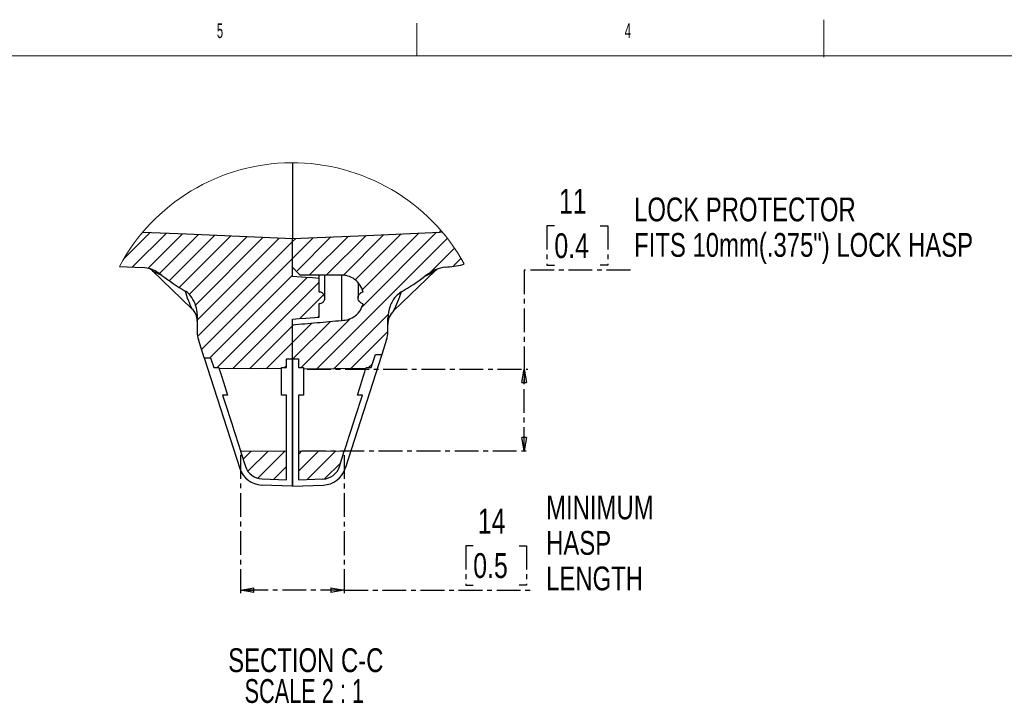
# Model space of a CAD drawing. Header units: millimetres. Extents: x 12 to 859, y 4 to 555.
# Tile 50 of 70: x 325 to 588, y 373 to 555. Entities that reach past the tile are written whole.
import ezdxf

# ---------------------------------------------------------------- set-up
doc = ezdxf.new("R2010")
doc.units = ezdxf.units.MM
doc.linetypes.add('CENTER', pattern=[10.16, 6.35, -1.27, 1.27, -1.27])
doc.layers.add('DEFAULT_1', color=7, linetype='CENTER')
doc.layers.add('LINE', color=150, linetype='CENTER', lineweight=35)
doc.styles.add('SLDTEXTSTYLE2', font='TXT', dxfattribs={"width": 0.75})
doc.styles.add('SLDTEXTSTYLE3', font='TXT', dxfattribs={"width": 0.56})
doc.styles.add('SLDTEXTSTYLE5', font='TXT', dxfattribs={"width": 0.681818})
doc.dimstyles.new('SLDDIMSTYLE4', dxfattribs={"dimtxt": 6.614583, "dimasz": 3.556, "dimexe": 0, "dimexo": 0.0625, "dimgap": 1.653646, "dimtad": 0, "dimtih": 1, "dimtoh": 1, "dimdec": 0, "dimlfac": 0.5, "dimrnd": 1e-09, "dimzin": 12, "dimdsep": 46, "dimtxsty": 'SLDTEXTSTYLE2', "dimblk1": 'CLOSED', "dimblk2": 'CLOSED', "dimsah": 1, "dimcen": 0.09, "dimadec": 0, "dimazin": 3, "dimtfac": 1, "dimtdec": 0, "dimtofl": 0, "dimtmove": 0, "dimatfit": 3, "dimldrblk": 'CLOSED', "dimfxl": 1, "dimfrac": 2, "dimtolj": 1, "dimtzin": 12, "dimarcsym": 0})
doc.dimstyles.new('SLDDIMSTYLE5', dxfattribs={"dimtxt": 6.614583, "dimasz": 3.556, "dimexe": 0, "dimexo": 0.0625, "dimgap": 1.653646, "dimtad": 1, "dimdec": 0, "dimlfac": 0.5, "dimrnd": 1e-09, "dimzin": 12, "dimdsep": 46, "dimtxsty": 'SLDTEXTSTYLE2', "dimblk1": 'CLOSED', "dimblk2": 'CLOSED', "dimsah": 1, "dimcen": 0.09, "dimadec": 0, "dimazin": 3, "dimtfac": 1, "dimtdec": 0, "dimtofl": 0, "dimtmove": 0, "dimatfit": 3, "dimldrblk": 'CLOSED', "dimfxl": 1, "dimfrac": 2, "dimtolj": 1, "dimtzin": 12, "dimarcsym": 0})

# ---------------------------------------------------------------- blocks, each defined once
blk = doc.blocks.new('SW_HATCH_0')
at = {"color": 0, "linetype": 'Continuous', "lineweight": 18}
for p, q in [((0, 0), (7.07, 7.07)), ((2.33, -2.16), (11.37, 6.88)), ((6.43, -2.55), (15.66, 6.68)), ((9.46, -4.01), (19.96, 6.49)), ((12.12, -5.84), (24.27, 6.3)), ((14.8, -7.65), (28.57, 6.12)), ((17.42, -9.52), (32.87, 5.93)), ((19.11, -12.32), (37.17, 5.74)), ((19.6, -16.32), (41.47, 5.55)), ((45, 0.1), (50.54, 5.64)), ((45, 4.59), (45.85, 5.44)), ((46.05, -3.34), (55.24, 5.84)), ((49.57, -4.31), (59.93, 6.05)), ((51.46, -29.37), (86.28, 5.45)), ((54.06, -4.31), (64.63, 6.26)), ((58.47, -4.4), (69.32, 6.46)), ((61.72, -5.64), (74.02, 6.67)), ((63.45, -12.88), (83.42, 7.09)), ((63.59, -8.26), (78.72, 6.88)), ((19.7, -20.71), (45, 4.59)), ((81.35, -3.96), (88.17, 2.86)), ((20.75, -24.15), (45, 0.1)), ((87.92, -1.89), (89.93, 0.12)), ((22.99, -26.4), (45, -4.39)), ((24.91, -28.97), (48.88, -5)), ((29.11, -29.26), (52.11, -6.26)), ((46.95, -15.92), (53.34, -9.52)), ((51.78, -15.57), (52.11, -15.24)), ((55.99, -29.33), (70.5, -14.81)), ((33.56, -29.3), (45, -17.86)), ((45, -22.35), (50.18, -17.17)), ((45, -17.86), (45.25, -17.61)), ((45.13, -26.71), (55.1, -16.74)), ((47.34, -28.99), (60.45, -15.88)), ((60.52, -29.29), (70.4, -19.4)), ((38.01, -29.34), (45, -22.35)), ((68.81, -25.48), (68.83, -25.46)), ((42.87, -28.97), (43.37, -28.47)), ((65.3, -28.99), (66.32, -27.97)), ((31.85, -53.46), (34, -51.31)), ((33.12, -56.68), (38.53, -51.27)), ((35.75, -58.54), (43.06, -51.23)), ((46.63, -52.16), (47.52, -51.26)), ((46.63, -56.65), (51.97, -51.3)), ((48.88, -58.89), (56.43, -51.34)), ((53.55, -58.7), (57.85, -54.4)), ((39.96, -58.83), (43.37, -55.41))]:
    blk.add_line(p, q, dxfattribs=at)
blk = doc.blocks.new('_Closed')
at = {"color": 0, "linetype": 'ByBlock', "lineweight": -2}
for p, q in [((-1, 0.166667), (0, 0)), ((-1, 0.166667), (-1, -0.166667)), ((0, 0), (-1, -0.166667)), ((0, 0), (-1, 0))]:
    blk.add_line(p, q, dxfattribs=at)
blk = doc.blocks.new('_D_10')
at = {"layer": 'DEFAULT_1'}
for p, q in [((467.92, 500.4), (465.91, 500.4)), ((465.91, 500.4), (465.91, 489.89)), ((480.14, 500.4), (482.15, 500.4)), ((482.15, 500.4), (482.15, 489.89)), ((488.18, 488.55), (459.88, 488.55)), ((459.88, 488.55), (459.88, 462.21)), ((465.91, 489.89), (467.92, 489.89)), ((482.15, 489.89), (480.14, 489.89)), ((401.98, 462.21), (460.88, 462.21)), ((459.88, 440.35), (459.88, 462.21)), ((400.71, 440.35), (460.88, 440.35))]:
    blk.add_line(p, q, dxfattribs=at)
at = {"layer": 'DEFAULT_1', "xscale": 3.556, "yscale": 3.556}
for p, rotation in [((459.88, 462.21, 133.18), 90), ((459.88, 440.35, 133.18), 270)]:
    blk.add_blockref('_Closed', p, dxfattribs=dict(at, rotation=rotation))
at = {"layer": 'DEFAULT_1', "char_height": 6.615, "attachment_point": 1, "style": 'SLDTEXTSTYLE2'}
for s, insert in [('11', (469.14, 510.27)), ('0.4', (467.92, 498.42))]:
    blk.add_mtext(s, dxfattribs=dict(at, insert=insert))
blk = doc.blocks.new('_D_11')
at = {"layer": 'DEFAULT_1'}
for p, q in [((384.26, 439.27), (384.26, 402.21)), ((411.91, 439.25), (411.91, 402.21)), ((446.28, 415.06), (444.27, 415.06)), ((444.27, 415.06), (444.27, 404.55)), ((458.49, 415.06), (460.5, 415.06)), ((460.5, 415.06), (460.5, 404.55)), ((444.27, 404.55), (446.28, 404.55)), ((460.5, 404.55), (458.49, 404.55)), ((411.91, 403.21), (384.26, 403.21)), ((411.91, 403.21), (462.52, 403.21))]:
    blk.add_line(p, q, dxfattribs=at)
at = {"layer": 'DEFAULT_1', "xscale": 3.556, "yscale": 3.556, "rotation": 180}
blk.add_blockref('_Closed', (384.26, 403.21, 133.18), dxfattribs=at)
at = {"layer": 'DEFAULT_1', "xscale": 3.556, "yscale": 3.556}
blk.add_blockref('_Closed', (411.91, 403.21, 133.18), dxfattribs=at)
at = {"layer": 'DEFAULT_1', "char_height": 6.615, "attachment_point": 1, "style": 'SLDTEXTSTYLE2'}
for s, insert in [('14', (447.5, 424.93)), ('0.5', (446.28, 413.08))]:
    blk.add_mtext(s, dxfattribs=dict(at, insert=insert))
blk = doc.blocks.new('SW_NOTE_0_4')
at = {"layer": 'LINE', "color": 0, "char_height": 6.35, "attachment_point": 2}
for s, insert, style in [('SECTION C-C', (26.69, 8.19), 'SLDTEXTSTYLE2'), ('SCALE 2 : 1', (26.29, -0.03), 'SLDTEXTSTYLE5')]:
    blk.add_mtext(s, dxfattribs=dict(at, insert=insert, style=style))
blk = doc.blocks.new('SW_NOTE_0_5')
at = {"layer": 'DEFAULT_1', "color": 0, "char_height": 6.35, "attachment_point": 1, "style": 'SLDTEXTSTYLE2'}
for s, insert in [('MINIMUM', (0, 8.19)), ('HASP', (0, -1.28)), ('LENGTH', (0, -10.75))]:
    blk.add_mtext(s, dxfattribs=dict(at, insert=insert))
blk = doc.blocks.new('SW_NOTE_0_6')
at = {"layer": 'DEFAULT_1', "color": 0, "char_height": 6.35, "attachment_point": 1, "style": 'SLDTEXTSTYLE2'}
for s, insert in [('LOCK PROTECTOR', (0, 8.19)), ('FITS 10mm(.375") LOCK HASP', (0, -1.28))]:
    blk.add_mtext(s, dxfattribs=dict(at, insert=insert))

msp = doc.modelspace()

# ---------------------------------------------------------------- linework, layer by layer
at = {"color": 7, "linetype": 'Continuous', "lineweight": 18}
for p, q in [((431.24, 545.65), (431.24, 554.5)), ((539.81, 545.36), (539.81, 555.4)), ((24.14, 545.77), (841.61, 545.77))]:
    msp.add_line(p, q, dxfattribs=at)
at = {"color": 7, "linetype": 'Continuous', "lineweight": 25}
for p, q in [((398.09, 517.23), (398.09, 497)), ((437.44, 499.39), (437.41, 498.73)), ((398.09, 489.33), (398.09, 497)), ((398.09, 486.88), (398.09, 497)), ((437.41, 498.73), (437.94, 498.8)), ((351.95, 489.6), (358.22, 489.33)), ((360.71, 488.48), (371.29, 478.27)), ((425.04, 477.7), (436.14, 488.42)), ((435.67, 488.42), (433.35, 486.96)), ((405.2, 486.38), (405.2, 487.26)), ((405.2, 482.75), (405.2, 486.38)), ((406.72, 481.24), (406.72, 487.26)), ((411.17, 487.26), (411.17, 475.16)), ((415.56, 485.18), (415.56, 481.24)), ((405.2, 476.05), (405.2, 479.66)), ((372.69, 476.73), (372.69, 472.03)), ((398.09, 464.92), (398.09, 475.55)), ((423.49, 472.03), (423.49, 475.8)), ((398.09, 464.9), (398.09, 474.01)), ((374.56, 465.21), (372.99, 470.09)), ((423.18, 470.09), (421.91, 466.12)), ((374.56, 465.21), (376.26, 465.21)), ((374.56, 465.21), (384.02, 435.67)), ((376.26, 465.21), (377.09, 462.63)), ((396.46, 464.92), (398.09, 464.92)), ((396.46, 462.63), (396.46, 464.92)), ((398.09, 464.9), (399.71, 464.9)), ((398.09, 430.96), (398.09, 464.9)), ((398.09, 464.9), (398.09, 430.98)), ((399.71, 464.9), (399.71, 462.61)), ((421.91, 466.12), (412.15, 435.65)), ((419.08, 462.61), (420.2, 466.12)), ((420.2, 466.12), (421.91, 466.12)), ((377.09, 462.63), (378.42, 462.63)), ((378.42, 462.63), (378.5, 462.37)), ((395.19, 462.23), (378.5, 462.37)), ((395.19, 462.63), (396.46, 462.63)), ((395.19, 462.23), (395.19, 462.63)), ((395.19, 455.27), (395.19, 462.23)), ((399.71, 462.61), (400.98, 462.61)), ((400.98, 462.61), (400.98, 462.21)), ((417.66, 462.35), (400.98, 462.21)), ((400.98, 462.21), (400.98, 455.24)), ((417.66, 462.35), (417.74, 462.61)), ((417.74, 462.61), (419.08, 462.61)), ((380.78, 455.27), (379.45, 455.27)), ((396.46, 455.27), (395.19, 455.27)), ((396.46, 440.37), (396.46, 455.27)), ((399.71, 455.24), (399.71, 440.35)), ((400.98, 455.24), (399.71, 455.24)), ((416.72, 455.24), (415.38, 455.24)), ((384.26, 440.27), (396.46, 440.37)), ((384.26, 440.27), (385.55, 436.24)), ((396.46, 432.66), (396.46, 440.37)), ((399.71, 440.35), (411.91, 440.25)), ((399.71, 440.35), (399.71, 432.64)), ((410.62, 436.22), (411.91, 440.25)), ((398.09, 430.98), (389.85, 431.26)), ((389.98, 432.89), (396.46, 432.66)), ((398.09, 430.96), (406.32, 431.24)), ((399.71, 432.64), (406.19, 432.87))]:
    msp.add_line(p, q, dxfattribs=at)
at = {"color": 7, "linetype": 'Continuous', "lineweight": 25, "flags": 128}
for points in [[(358.19, 498.76), (369.86, 498.24), (398.09, 497)], [(398.09, 497), (417.8, 497.86), (437.41, 498.73)], [(405.2, 486.38), (403.42, 486.5), (401.64, 486.63), (398.09, 486.88)], [(398.09, 475.55), (399.86, 475.68), (401.64, 475.8), (405.2, 476.05)], [(378.5, 462.37), (378.57, 462.15), (378.79, 461.49), (379.13, 460.43), (379.59, 458.99), (380.15, 457.25), (380.78, 455.27)], [(415.38, 455.24), (416.02, 457.23), (416.58, 458.97), (417.04, 460.4), (417.38, 461.47), (417.59, 462.13), (417.66, 462.35)], [(379.45, 455.27), (380.05, 453.4), (380.67, 451.46), (381.29, 449.53), (381.89, 447.64), (382.46, 445.88), (382.97, 444.28), (383.41, 442.89), (383.77, 441.77), (384.04, 440.94), (384.2, 440.44), (384.26, 440.27)], [(411.91, 440.25), (411.97, 440.42), (412.13, 440.92), (412.4, 441.75), (412.75, 442.87), (413.2, 444.26), (413.71, 445.86), (414.28, 447.62), (414.88, 449.5), (415.5, 451.44), (416.12, 453.38), (416.72, 455.24)]]:
    msp.add_lwpolyline(points, dxfattribs=at)
at = {"color": 7, "linetype": 'Continuous', "lineweight": 18}
msp.add_arc((398.09, 464.9), 52.33, 28.9509, 151.8335, dxfattribs=at)
at = {"color": 7, "linetype": 'Continuous', "lineweight": 25}
for centre, radius, start, end in [((437.7, 485.56), 3.51, 125.2682, 144.1306), ((398.66, 533.07), 57.95, 232.3746, 239.7344), ((399.82, 530.7), 55.12, 299.715, 307.4655), ((368.11, 474.98), 4.57, 359.9999, 46.7078), ((428.57, 474.04), 5.08, 133.4247, 180.0001), ((379.04, 472.03), 6.35, 180.0003, 197.7732), ((417.14, 472.03), 6.35, 342.2358, 359.9998), ((390.14, 437.71), 4.83, 197.7736, 267.9999), ((406.03, 437.69), 4.83, 271.9999, 342.2355), ((390.07, 437.61), 6.35, 197.7735, 268), ((406.1, 437.59), 6.35, 272, 342.2354)]:
    msp.add_arc(centre, radius, start, end, dxfattribs=at)
at = {"color": 8, "linetype": 'Continuous', "lineweight": 25}
for centre, radius, start, end in [((396.22, 490.61), 27.82, 195.8359, 206.3373), ((398.08, 491.75), 30.4, 332.4596, 342.9468)]:
    msp.add_arc(centre, radius, start, end, dxfattribs=at)
at = {"color": 7, "linetype": 'Continuous', "lineweight": 25}
for points, knots in [([(363.29, 487.17), (362.32, 487.85), (360.77, 488.93), (358.92, 489.22), (358.22, 489.33)], [0, 0, 0, 0, 0.624987, 1, 1, 1, 1]), ([(360.07, 488.96), (360.07, 488.96), (360.15, 488.91), (360.39, 488.78), (360.58, 488.6), (360.71, 488.48)], [0, 0, 0, 0, 0.011022, 0.367624, 1, 1, 1, 1]), ([(400.12, 487.26), (400.04, 487.35), (399.87, 487.51), (399.62, 487.77), (399.36, 488.03), (399.11, 488.29), (398.85, 488.55), (398.51, 488.9), (398.26, 489.16), (398.09, 489.33)], [0, 0, 0, 0, 0.118882, 0.244757, 0.370629, 0.496505, 0.622377, 0.748251, 1, 1, 1, 1]), ([(438.82, 489.38), (437.96, 489.22), (436.87, 489.02), (435.89, 488.53), (435.67, 488.42)], [0, 0, 0, 0, 0.782404, 1, 1, 1, 1]), ([(436.14, 488.42), (436.14, 488.42), (436.26, 488.56), (436.43, 488.69), (436.61, 488.8), (436.63, 488.81)], [0, 0, 0, 0, 0.011669, 0.892863, 1, 1, 1, 1]), ([(438.82, 489.38), (440.39, 489.52), (442.11, 489.66), (443.74, 490.18), (443.88, 490.23)], [0, 0, 0, 0, 0.917799, 1, 1, 1, 1]), ([(411.17, 487.26), (410.08, 487.26), (407.89, 487.26), (404.95, 487.26), (402.36, 487.26), (400.86, 487.26), (400.12, 487.26)], [0, 0, 0, 0, 0.296311, 0.592622, 0.799321, 1, 1, 1, 1]), ([(416.93, 482.79), (416.69, 483.43), (416.2, 484.72), (414.72, 486.2), (412.98, 487.11), (411.73, 487.22), (411.17, 487.26)], [0, 0, 0, 0, 0.261789, 0.523671, 0.782975, 1, 1, 1, 1]), ([(434.85, 487.61), (434.83, 487.61), (434.34, 487.37), (433.84, 487.16), (433.35, 486.96)], [0, 0, 0, 0, 0.035443, 1, 1, 1, 1]), ([(372.69, 476.73), (372.61, 477.5), (372.45, 479.13), (371.41, 481.16), (370.32, 482.47), (369.63, 482.91), (369.46, 483.02)], [0, 0, 0, 0, 0.315994, 0.665982, 0.916055, 1, 1, 1, 1]), ([(405.2, 479.66), (405.37, 479.68), (405.71, 479.71), (406.16, 479.98), (406.51, 480.36), (406.71, 480.85), (406.74, 481.38), (406.6, 481.89), (406.29, 482.33), (405.86, 482.63), (405.47, 482.74), (405.25, 482.75), (405.2, 482.75)], [0, 0, 0, 0, 0.105633, 0.211246, 0.317446, 0.424933, 0.533699, 0.64319, 0.752484, 0.860691, 0.967408, 1, 1, 1, 1]), ([(416.93, 479.62), (416.76, 479.66), (416.41, 479.74), (415.98, 480.08), (415.68, 480.52), (415.54, 481.05), (415.58, 481.59), (415.8, 482.1), (416.17, 482.5), (416.58, 482.72), (416.84, 482.77), (416.93, 482.79)], [0, 0, 0, 0, 0.115613, 0.231196, 0.347614, 0.465497, 0.584602, 0.70413, 0.823024, 0.940462, 1, 1, 1, 1]), ([(427.14, 482.83), (426.61, 482.43), (425.28, 481.41), (423.89, 478.93), (423.62, 476.87), (423.49, 475.8)], [0, 0, 0, 0, 0.243739, 0.609466, 1, 1, 1, 1]), ([(411.17, 475.16), (411.83, 475.23), (413.17, 475.36), (414.93, 476.38), (416.28, 477.84), (416.72, 479.05), (416.93, 479.62)], [0, 0, 0, 0, 0.254988, 0.509938, 0.765993, 1, 1, 1, 1]), ([(398.09, 474.01), (399.18, 474.1), (401.36, 474.29), (404.63, 474.58), (407.9, 474.87), (410.08, 475.07), (411.17, 475.16)], [0, 0, 0, 0, 0.250206, 0.500411, 0.750206, 1, 1, 1, 1])]:
    msp.add_open_spline(points, degree=3, knots=knots, dxfattribs=at)
at = {"color": 8, "linetype": 'Continuous', "lineweight": 25}
for points, knots in [([(363.29, 487.17), (362.76, 487.41), (361.91, 487.8), (360.93, 488.17), (360.73, 488.48), (360.72, 488.49)], [0, 0, 0, 0, 0.6130591, 0.9867995, 1, 1, 1, 1]), ([(436.14, 488.42), (436.06, 488.35), (435.68, 488.02), (435.22, 487.79), (434.85, 487.61)], [0, 0, 0, 0, 0.2077812, 1, 1, 1, 1])]:
    msp.add_open_spline(points, degree=3, knots=knots, dxfattribs=at)

# ---------------------------------------------------------------- block references
at = {"color": 7, "linetype": 'Continuous', "lineweight": 18}
msp.add_blockref('SW_HATCH_0', (353.09, 491.6), dxfattribs=at)
at = {"layer": 'DEFAULT_1'}
for name, p in [('SW_NOTE_0_6', (489.19, 499.77)), ('SW_NOTE_0_5', (465.72, 420.27))]:
    msp.add_blockref(name, p, dxfattribs=at)
at = {"layer": 'LINE'}
msp.add_blockref('SW_NOTE_0_4', (374.95, 379.51), dxfattribs=at)

# ---------------------------------------------------------------- texts
at = {"color": 7, "linetype": 'Continuous', "lineweight": 0, "char_height": 3.97, "attachment_point": 1, "style": 'SLDTEXTSTYLE3'}
for s, insert in [('5', (377.92, 554.46)), ('4', (486.68, 554.46))]:
    msp.add_mtext(s, dxfattribs=dict(at, insert=insert))

# ---------------------------------------------------------------- dimensions: what is measured, and where the dimension line sits
at = {"layer": 'DEFAULT_1'}
dim = msp.add_linear_dim(base=(459.88, 462.21), p1=(399.71, 440.35), p2=(400.98, 462.21), angle=90, dimstyle='SLDDIMSTYLE4', dxfattribs=at)
dim.commit()
dim.dimension.update_dxf_attribs({"geometry": '_D_10', "text_midpoint": (459.88, 499.56), "dimtype": 160})
dim = msp.add_linear_dim(base=(384.26, 403.21), p1=(411.91, 440.25), p2=(384.26, 440.27), dimstyle='SLDDIMSTYLE5', dxfattribs=at)
dim.commit()
dim.dimension.update_dxf_attribs({"geometry": '_D_11', "text_midpoint": (452.39, 403.21), "dimtype": 160})

doc.saveas('drawing.dxf')
